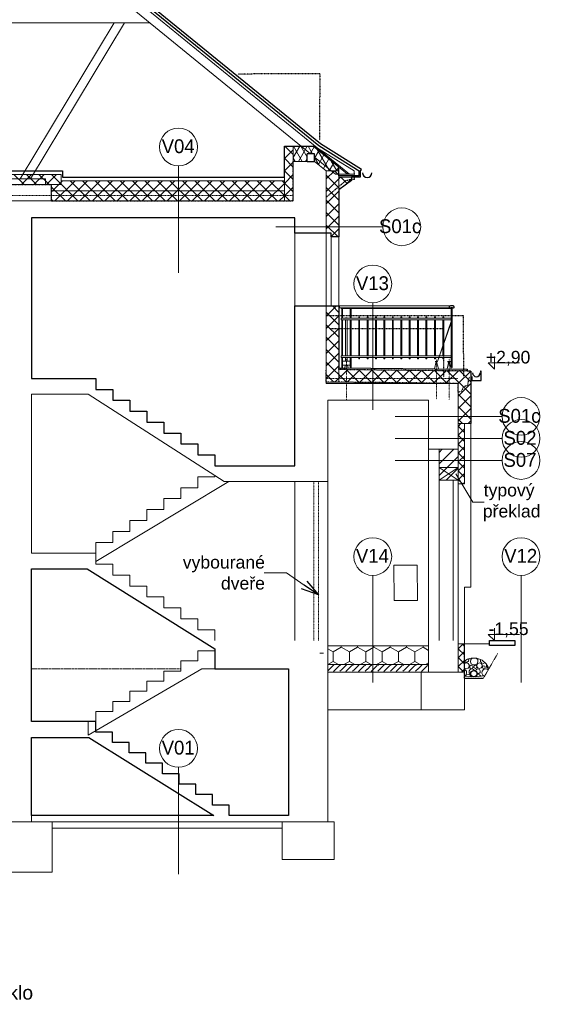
# Model space of a CAD drawing. Header units: millimetres. Extents: x -41335 to 3476, y 23470 to 47494.
# Tile 14 of 15: x -4999 to 3476, y 23470 to 39115. Entities that reach past the tile are written whole.
import ezdxf

# ---------------------------------------------------------------- set-up
doc = ezdxf.new("R2010")
doc.units = ezdxf.units.MM
doc.header["$LTSCALE"] = 0.03
for name, pattern in [('Čerchovaná S', [290, 100, -80, 30, -80]), ('čárkovaná M', [400, 200, -200]), ('čárkovaná S', [100, 50, -50])]:
    doc.linetypes.add(name, pattern=pattern)
for name, color, linetype, lineweight in [('2D VÝPLNĚ_Číslo_pera__4', 91, 'Continuous', 13), ('2D ČÁRY_Číslo_pera__1', 7, 'Continuous', 15), ('2D ČÁRY_Číslo_pera__2', 1, 'Continuous', 25), ('blok P_pohled2_fasáda_Číslo_pera__1', 7, 'Continuous', 15), ('blok P_pohled2_mřížky_Číslo_pera__1', 7, 'Continuous', 15), ('blok P_pohled2_okna_Číslo_pera__1', 7, 'Continuous', 15), ('blok P_pohled2_RIS_Číslo_pera__1', 7, 'Continuous', 15), ('blok P_pohled3_fasáda_Číslo_pera__2', 1, 'Continuous', 25), ('blok P_pohled3_střecha_Číslo_pera__2', 1, 'Continuous', 25), ('blok P_pohled4_terén_Číslo_pera__1', 7, 'Continuous', 15), ('KRESBA_Číslo_pera__1', 7, 'Continuous', 15), ('KRESBA_Číslo_pera__2', 1, 'Continuous', 25), ('KRESBA_Číslo_pera__4', 91, 'Continuous', 13), ('krokve_Číslo_pera__1', 7, 'Continuous', 15), ('krokve_Číslo_pera__2', 1, 'Continuous', 25), ('obrys_Číslo_pera__2', 1, 'Continuous', 25), ('POZNÁMKY.POPISKA_Číslo_pera__4', 91, 'Continuous', 13), ('POZNÁMKY.TEXT_Číslo_pera__4', 91, 'Continuous', 13), ('vodorovné konstrukce_Číslo_pera__1', 7, 'Continuous', 15), ('vodorovné konstrukce_Číslo_pera__2', 1, 'Continuous', 25), ('zdi_Číslo_pera__1', 7, 'Continuous', 15), ('ŠROUBY_Číslo_pera__3', 150, 'Continuous', 13)]:
    doc.layers.add(name, color=color, linetype=linetype, lineweight=lineweight)
doc.layers.add('blok P_pohled3_terén_Číslo_pera__30', color=7, linetype='Continuous', lineweight=13, true_color=0xfed4ff)
doc.layers.add('vodorovné konstrukce_Číslo_pera__241', color=9, linetype='Continuous', lineweight=13, true_color=0x808080)
doc.styles.add('GENERATED_STYLE_1', font='arial.ttf')
doc.styles.add('GENERATED_STYLE_3', font='txt')

msp = doc.modelspace()

# ---------------------------------------------------------------- linework, layer by layer
at = {"linetype": 'Continuous'}
msp.add_line((-254, 29976), (-479, 30131), dxfattribs=at)
at = {"linetype": 'Continuous', "flags": 128}
msp.add_lwpolyline([(-437, 30192), (-254, 29976), (-521, 30071)], dxfattribs=at)
at = {"layer": '2D VÝPLNĚ_Číslo_pera__4', "color": 9, "linetype": 'Continuous'}
for p, q in [((-655, 36971), (-788, 37104)), ((-655, 36923), (-550, 37104)), ((-511, 36864), (-649, 37104)), ((-573, 36864), (-434, 37104)), ((-435, 36932), (-534, 37104)), ((-349, 36984), (-418, 37104)), ((-388, 36984), (-324, 37095)), ((-795, 36909), (-655, 37049)), ((-315, 36912), (-246, 37031)), ((-249, 36811), (-315, 36924)), ((-77, 36713), (-274, 37053)), ((-255, 36815), (-167, 36967)), ((-655, 36773), (-795, 36913)), ((-795, 36711), (-655, 36851)), ((-626, 36864), (-655, 36913)), ((-458, 36864), (-435, 36904)), ((-176, 36751), (-89, 36903)), ((-83, 36713), (-10, 36839)), ((38, 36713), (-56, 36875)), ((33, 36713), (68, 36775)), ((-4930, 36494), (-5090, 36654)), ((-4971, 36494), (-4811, 36654)), ((-4732, 36494), (-4892, 36654)), ((-4773, 36494), (-4613, 36654)), ((-4534, 36494), (-4694, 36654)), ((-4575, 36494), (-4415, 36654)), ((-4076, 36234), (-4496, 36654)), ((-655, 36575), (-795, 36715)), ((-795, 36513), (-655, 36653)), ((-130, 36584), (0, 36713)), ((70, 36444), (-130, 36644)), ((70, 36642), (-1, 36713)), ((70, 36586), (96, 36612)), ((202, 36510), (101, 36612)), ((-4500, 36372), (-4317, 36554)), ((-4274, 36234), (-4500, 36460)), ((-4439, 36234), (-4119, 36554)), ((-4241, 36234), (-3921, 36554)), ((-3878, 36234), (-4198, 36554)), ((-4043, 36234), (-3723, 36554)), ((-3680, 36234), (-4000, 36554)), ((-3845, 36234), (-3525, 36554)), ((-3482, 36234), (-3802, 36554)), ((-3647, 36234), (-3327, 36554)), ((-3284, 36234), (-3604, 36554)), ((-3449, 36234), (-3129, 36554)), ((-3086, 36234), (-3406, 36554)), ((-3251, 36234), (-2931, 36554)), ((-2888, 36234), (-3208, 36554)), ((-3053, 36234), (-2733, 36554)), ((-2690, 36234), (-3010, 36554)), ((-2855, 36234), (-2535, 36554)), ((-2492, 36234), (-2812, 36554)), ((-2657, 36234), (-2337, 36554)), ((-2294, 36234), (-2614, 36554)), ((-2459, 36234), (-2139, 36554)), ((-2096, 36234), (-2416, 36554)), ((-2261, 36234), (-1941, 36554)), ((-1898, 36234), (-2218, 36554)), ((-2063, 36234), (-1743, 36554)), ((-1700, 36234), (-2020, 36554)), ((-1865, 36234), (-1545, 36554)), ((-1502, 36234), (-1822, 36554)), ((-1667, 36234), (-1347, 36554)), ((-1304, 36234), (-1624, 36554)), ((-1470, 36234), (-1150, 36554)), ((-1106, 36234), (-1426, 36554)), ((-1272, 36234), (-952, 36554)), ((-908, 36234), (-1228, 36554)), ((-1074, 36234), (-795, 36513)), ((-795, 36319), (-1030, 36554)), ((-795, 36517), (-832, 36554)), ((-655, 36377), (-795, 36517)), ((-795, 36315), (-655, 36455)), ((-130, 36386), (70, 36586)), ((164, 36482), (271, 36588)), ((-876, 36234), (-795, 36315)), ((-710, 36234), (-795, 36319)), ((70, 36246), (-130, 36446)), ((-130, 36188), (70, 36388)), ((89, 36425), (70, 36444)), ((-4472, 36234), (-4500, 36262)), ((-678, 36234), (-655, 36257)), ((70, 36048), (-130, 36248)), ((-130, 35990), (70, 36190)), ((70, 35850), (-130, 36050)), ((-130, 35792), (70, 35992)), ((61, 35662), (-130, 35852)), ((-54, 35670), (70, 35794)), ((-130, 34406), (32, 34568)), ((70, 34266), (-130, 34466)), ((70, 34464), (-33, 34568)), ((-130, 34208), (70, 34408)), ((70, 34068), (-130, 34268)), ((-130, 34010), (70, 34210)), ((70, 33870), (-130, 34070)), ((-130, 33812), (70, 34012)), ((70, 33672), (-130, 33872)), ((-130, 33614), (70, 33814)), ((191, 33353), (-130, 33674)), ((-130, 33416), (70, 33616)), ((7, 33355), (205, 33553)), ((391, 33351), (189, 33553)), ((203, 33353), (401, 33551)), ((591, 33349), (389, 33551)), ((399, 33351), (597, 33549)), ((791, 33347), (589, 33549)), ((595, 33349), (793, 33547)), ((991, 33345), (789, 33547)), ((791, 33347), (989, 33545)), ((987, 33345), (1185, 33543)), ((1192, 33343), (989, 33545)), ((1183, 33343), (1381, 33541)), ((1392, 33341), (1190, 33543)), ((1379, 33341), (1577, 33539)), ((1592, 33338), (1390, 33541)), ((1575, 33339), (1773, 33537)), ((1792, 33336), (1590, 33539)), ((1771, 33337), (1969, 33535)), ((2164, 33162), (1790, 33536)), ((1964, 33332), (2164, 33532)), ((2164, 33360), (1990, 33534)), ((-9, 33355), (-130, 33476)), ((1964, 33134), (2164, 33334)), ((2164, 32964), (1964, 33164)), ((1964, 32936), (2164, 33136)), ((2164, 32766), (1964, 32966)), ((1964, 32738), (2164, 32938)), ((2033, 32699), (1964, 32768)), ((1964, 32653), (2010, 32699)), ((2064, 32697), (2061, 32699)), ((2123, 32699), (2164, 32740)), ((2064, 32555), (1964, 32655)), ((1964, 32512), (2064, 32612)), ((2064, 32414), (1964, 32514)), ((1964, 32370), (2064, 32470)), ((1664, 32240), (1712, 32288)), ((1664, 32056), (1896, 32288)), ((2064, 32272), (1964, 32372)), ((1964, 32229), (2064, 32329)), ((2064, 32131), (1964, 32231)), ((1664, 31872), (1964, 32172)), ((1964, 32087), (2064, 32187)), ((2064, 31989), (1964, 32089)), ((1775, 31799), (1964, 31989)), ((1964, 31946), (2064, 32046)), ((2064, 31848), (1964, 31948)), ((1959, 31799), (1964, 31805)), ((1964, 31805), (2064, 31905)), ((2032, 31739), (1964, 31807)), ((2040, 31739), (2064, 31763)), ((-22, 29068), (-106, 29116)), ((108, 29143), (-22, 29068)), ((108, 29143), (108, 29168)), ((237, 29068), (108, 29143)), ((367, 29143), (237, 29068)), ((367, 29143), (367, 29168)), ((497, 29068), (367, 29143)), ((627, 29143), (497, 29068)), ((627, 29143), (627, 29168)), ((757, 29068), (627, 29143)), ((887, 29143), (757, 29068)), ((887, 29143), (887, 29168)), ((1017, 29068), (887, 29143)), ((1147, 29143), (1017, 29068)), ((1147, 29143), (1147, 29168)), ((1277, 29068), (1147, 29143)), ((1407, 29143), (1277, 29068)), ((1407, 29143), (1407, 29168)), ((1494, 29092), (1407, 29143)), ((1964, 29118), (2044, 29197)), ((2064, 29020), (1964, 29120)), ((2064, 29161), (2028, 29197)), ((-22, 28918), (-22, 29068)), ((237, 28918), (237, 29068)), ((497, 28918), (497, 29068)), ((757, 28918), (757, 29068)), ((1017, 28918), (1017, 29068)), ((1277, 28918), (1277, 29068)), ((1964, 28976), (2064, 29076)), ((2064, 28878), (1964, 28978)), ((2129, 28923), (2133, 28949)), ((2133, 28949), (2130, 28954)), ((2164, 28947), (2159, 28913)), ((2181, 28966), (2164, 28947)), ((2276, 28947), (2259, 28965)), ((2280, 28913), (2276, 28947)), ((2318, 28947), (2318, 28919)), ((-22, 28918), (-106, 28870)), ((-106, 28861), (-99, 28868)), ((-83, 28795), (-84, 28792)), ((-84, 28792), (-83, 28789)), ((-80, 28796), (-83, 28795)), ((-83, 28789), (-80, 28788)), ((-77, 28795), (-80, 28796)), ((-80, 28788), (-77, 28789)), ((-76, 28792), (-77, 28795)), ((-77, 28789), (-76, 28792)), ((-72, 28801), (-25, 28847)), ((65, 28868), (-22, 28918)), ((-20, 28858), (-21, 28855)), ((-21, 28855), (-20, 28852)), ((-17, 28859), (-20, 28858)), ((-20, 28852), (-17, 28851)), ((-14, 28858), (-17, 28859)), ((-17, 28760), (78, 28855)), ((-17, 28851), (-14, 28852)), ((-13, 28855), (-14, 28858)), ((-14, 28852), (-13, 28855)), ((-8, 28864), (-5, 28868)), ((88, 28855), (101, 28868)), ((117, 28795), (116, 28792)), ((116, 28792), (117, 28789)), ((120, 28796), (117, 28795)), ((117, 28789), (120, 28788)), ((123, 28795), (120, 28796)), ((120, 28788), (123, 28789)), ((124, 28792), (123, 28795)), ((123, 28789), (124, 28792)), ((128, 28801), (175, 28847)), ((237, 28918), (150, 28868)), ((180, 28858), (179, 28855)), ((179, 28855), (180, 28852)), ((183, 28859), (180, 28858)), ((180, 28852), (183, 28851)), ((186, 28858), (183, 28859)), ((183, 28760), (278, 28855)), ((183, 28851), (186, 28852)), ((187, 28855), (186, 28858)), ((186, 28852), (187, 28855)), ((192, 28864), (195, 28868)), ((325, 28868), (237, 28918)), ((288, 28855), (301, 28868)), ((317, 28795), (316, 28792)), ((316, 28792), (317, 28789)), ((320, 28796), (317, 28795)), ((317, 28789), (320, 28788)), ((323, 28795), (320, 28796)), ((320, 28788), (323, 28789)), ((324, 28792), (323, 28795)), ((323, 28789), (324, 28792)), ((328, 28801), (375, 28847)), ((380, 28858), (379, 28855)), ((379, 28855), (380, 28852)), ((383, 28859), (380, 28858)), ((380, 28852), (383, 28851)), ((386, 28858), (383, 28859)), ((383, 28760), (478, 28855)), ((383, 28851), (386, 28852)), ((387, 28855), (386, 28858)), ((386, 28852), (387, 28855)), ((392, 28864), (395, 28868)), ((497, 28918), (410, 28868)), ((488, 28855), (501, 28868)), ((584, 28868), (497, 28918)), ((517, 28795), (516, 28792)), ((516, 28792), (517, 28789)), ((520, 28796), (517, 28795)), ((517, 28789), (520, 28788)), ((523, 28795), (520, 28796)), ((520, 28788), (523, 28789)), ((524, 28792), (523, 28795)), ((523, 28789), (524, 28792)), ((528, 28801), (575, 28847)), ((580, 28858), (579, 28855)), ((579, 28855), (580, 28852)), ((583, 28859), (580, 28858)), ((580, 28852), (583, 28851)), ((586, 28858), (583, 28859)), ((583, 28760), (678, 28855)), ((583, 28851), (586, 28852)), ((587, 28855), (586, 28858)), ((586, 28852), (587, 28855)), ((592, 28864), (595, 28868)), ((757, 28918), (670, 28868)), ((688, 28855), (701, 28868)), ((717, 28795), (716, 28792)), ((716, 28792), (717, 28789)), ((720, 28796), (717, 28795)), ((717, 28789), (720, 28788)), ((723, 28795), (720, 28796)), ((720, 28788), (723, 28789)), ((724, 28792), (723, 28795)), ((723, 28789), (724, 28792)), ((728, 28801), (775, 28847)), ((844, 28868), (757, 28918)), ((780, 28858), (779, 28855)), ((779, 28855), (780, 28852)), ((783, 28859), (780, 28858)), ((780, 28852), (783, 28851)), ((786, 28858), (783, 28859)), ((783, 28760), (878, 28855)), ((783, 28851), (786, 28852)), ((787, 28855), (786, 28858)), ((786, 28852), (787, 28855)), ((792, 28864), (795, 28868)), ((888, 28855), (901, 28868)), ((917, 28795), (916, 28792)), ((916, 28792), (917, 28789)), ((920, 28796), (917, 28795)), ((917, 28789), (920, 28788)), ((923, 28795), (920, 28796)), ((920, 28788), (923, 28789)), ((924, 28792), (923, 28795)), ((923, 28789), (924, 28792)), ((928, 28801), (975, 28847)), ((1017, 28918), (930, 28868)), ((980, 28858), (979, 28855)), ((979, 28855), (980, 28852)), ((983, 28859), (980, 28858)), ((980, 28852), (983, 28851)), ((986, 28858), (983, 28859)), ((983, 28760), (1078, 28855)), ((983, 28851), (986, 28852)), ((987, 28855), (986, 28858)), ((986, 28852), (987, 28855)), ((992, 28864), (995, 28868)), ((1104, 28868), (1017, 28918)), ((1088, 28855), (1101, 28868)), ((1117, 28795), (1116, 28792)), ((1116, 28792), (1117, 28789)), ((1120, 28796), (1117, 28795)), ((1117, 28789), (1120, 28788)), ((1123, 28795), (1120, 28796)), ((1120, 28788), (1123, 28789)), ((1124, 28792), (1123, 28795)), ((1123, 28789), (1124, 28792)), ((1128, 28801), (1175, 28847)), ((1180, 28858), (1179, 28855)), ((1179, 28855), (1180, 28852)), ((1183, 28859), (1180, 28858)), ((1180, 28852), (1183, 28851)), ((1186, 28858), (1183, 28859)), ((1183, 28760), (1278, 28855)), ((1183, 28851), (1186, 28852)), ((1187, 28855), (1186, 28858)), ((1186, 28852), (1187, 28855)), ((1277, 28918), (1190, 28868)), ((1192, 28864), (1195, 28868)), ((1364, 28868), (1277, 28918)), ((1288, 28855), (1301, 28868)), ((1317, 28795), (1316, 28792)), ((1316, 28792), (1317, 28789)), ((1320, 28796), (1317, 28795)), ((1317, 28789), (1320, 28788)), ((1323, 28795), (1320, 28796)), ((1320, 28788), (1323, 28789)), ((1324, 28792), (1323, 28795)), ((1323, 28789), (1324, 28792)), ((1328, 28801), (1375, 28847)), ((1380, 28858), (1379, 28855)), ((1379, 28855), (1380, 28852)), ((1383, 28859), (1380, 28858)), ((1380, 28852), (1383, 28851)), ((1386, 28858), (1383, 28859)), ((1383, 28760), (1478, 28855)), ((1383, 28851), (1386, 28852)), ((1387, 28855), (1386, 28858)), ((1386, 28852), (1387, 28855)), ((1392, 28864), (1395, 28868)), ((1494, 28893), (1449, 28868)), ((1488, 28855), (1494, 28861)), ((1964, 28835), (2064, 28935)), ((2053, 28748), (1964, 28837)), ((2018, 28748), (2064, 28793)), ((2064, 28922), (2083, 28907)), ((2067, 28886), (2064, 28883)), ((2064, 28814), (2067, 28810)), ((2073, 28791), (2064, 28793)), ((2095, 28896), (2067, 28886)), ((2067, 28810), (2095, 28801)), ((2096, 28765), (2073, 28791)), ((2083, 28907), (2109, 28907)), ((2123, 28886), (2095, 28896)), ((2095, 28801), (2123, 28810)), ((2109, 28907), (2129, 28923)), ((2140, 28863), (2123, 28886)), ((2123, 28810), (2140, 28834)), ((2155, 28790), (2138, 28767)), ((2140, 28834), (2140, 28863)), ((2154, 28849), (2145, 28829)), ((2145, 28829), (2154, 28809)), ((2174, 28858), (2154, 28849)), ((2154, 28809), (2174, 28801)), ((2183, 28799), (2155, 28790)), ((2159, 28913), (2174, 28881)), ((2174, 28881), (2203, 28863)), ((2194, 28849), (2174, 28858)), ((2174, 28801), (2194, 28809)), ((2211, 28790), (2183, 28799)), ((2202, 28829), (2194, 28849)), ((2194, 28809), (2202, 28829)), ((2203, 28863), (2237, 28863)), ((2229, 28767), (2211, 28790)), ((2220, 28850), (2212, 28833)), ((2212, 28833), (2220, 28815)), ((2238, 28858), (2220, 28850)), ((2220, 28815), (2238, 28808)), ((2237, 28863), (2266, 28881)), ((2255, 28850), (2238, 28858)), ((2238, 28808), (2255, 28815)), ((2255, 28790), (2242, 28767)), ((2263, 28833), (2255, 28850)), ((2255, 28815), (2263, 28833)), ((2279, 28799), (2255, 28790)), ((2280, 28885), (2264, 28864)), ((2264, 28864), (2264, 28837)), ((2264, 28837), (2280, 28816)), ((2266, 28881), (2280, 28913)), ((2304, 28790), (2279, 28799)), ((2305, 28893), (2280, 28885)), ((2280, 28816), (2305, 28808)), ((2317, 28767), (2304, 28790)), ((2330, 28885), (2305, 28893)), ((2305, 28808), (2330, 28816)), ((2318, 28919), (2335, 28895)), ((2345, 28864), (2330, 28885)), ((2330, 28816), (2345, 28837)), ((2335, 28895), (2363, 28886)), ((2345, 28837), (2345, 28864)), ((2370, 28791), (2348, 28765)), ((2358, 28840), (2352, 28825)), ((2352, 28825), (2358, 28810)), ((2372, 28846), (2358, 28840)), ((2358, 28810), (2372, 28804)), ((2363, 28886), (2391, 28895)), ((2404, 28801), (2370, 28791)), ((2387, 28840), (2372, 28846)), ((2372, 28804), (2387, 28810)), ((2393, 28825), (2387, 28840)), ((2387, 28810), (2393, 28825)), ((2437, 28791), (2404, 28801)), ((2415, 28865), (2413, 28863)), ((2413, 28863), (2413, 28834)), ((2413, 28834), (2431, 28810)), ((2431, 28810), (2449, 28804)), ((2443, 28784), (2437, 28791)), ((-106, 28766), (-89, 28784)), ((-19, 28748), (-17, 28749)), ((76, 28748), (78, 28749)), ((88, 28761), (111, 28784)), ((181, 28748), (183, 28749)), ((276, 28748), (278, 28749)), ((288, 28761), (311, 28784)), ((381, 28748), (383, 28749)), ((476, 28748), (478, 28749)), ((488, 28761), (511, 28784)), ((581, 28748), (583, 28749)), ((676, 28748), (678, 28749)), ((688, 28761), (711, 28784)), ((781, 28748), (783, 28749)), ((876, 28748), (878, 28749)), ((888, 28761), (911, 28784)), ((981, 28748), (983, 28749)), ((1076, 28748), (1078, 28749)), ((1088, 28761), (1111, 28784)), ((1181, 28748), (1183, 28749)), ((1276, 28748), (1278, 28749)), ((1288, 28761), (1311, 28784)), ((1381, 28748), (1383, 28749)), ((1476, 28748), (1478, 28749)), ((1488, 28761), (1494, 28766)), ((2064, 28685), (2086, 28699)), ((2086, 28699), (2100, 28731)), ((2100, 28703), (2086, 28683)), ((2100, 28731), (2096, 28765)), ((2125, 28711), (2100, 28703)), ((2150, 28703), (2125, 28711)), ((2138, 28767), (2138, 28737)), ((2138, 28737), (2155, 28713)), ((2165, 28682), (2150, 28703)), ((2155, 28713), (2169, 28709)), ((2165, 28676), (2165, 28682)), ((2229, 28766), (2229, 28767)), ((2233, 28679), (2233, 28674)), ((2242, 28767), (2243, 28760)), ((2278, 28714), (2259, 28707)), ((2261, 28729), (2266, 28725)), ((2266, 28725), (2293, 28725)), ((2306, 28704), (2278, 28714)), ((2293, 28725), (2313, 28741)), ((2323, 28682), (2306, 28704)), ((2313, 28741), (2317, 28767)), ((2348, 28765), (2343, 28731)), ((2343, 28731), (2357, 28699)), ((2357, 28699), (2377, 28686))]:
    msp.add_line(p, q, dxfattribs=at)
for p in [(-80, 28792), (-17, 28855), (120, 28792), (183, 28855), (320, 28792), (383, 28855), (520, 28792), (583, 28855), (720, 28792), (783, 28855), (920, 28792), (983, 28855), (1120, 28792), (1183, 28855), (1320, 28792), (1383, 28855)]:
    msp.add_point(p, dxfattribs=at)
at = {"layer": '2D ČÁRY_Číslo_pera__1', "color": 9, "linetype": 'Continuous'}
for p, q in [((314, 36711), (-269, 37075)), ((70, 36773), (70, 33355)), ((-4340, 36654), (-4340, 36494)), ((-4320, 36714), (-4320, 36614)), ((-130, 36713), (-130, 33335)), ((-130, 36713), (70, 36713)), ((314, 36662), (15, 36662)), ((271, 36612), (70, 36612)), ((314, 36662), (314, 36711)), ((-4810, 35964), (-4810, 33415)), ((-630, 35964), (-630, 32026)), ((-54, 35722), (-630, 35722)), ((-54, 35722), (-54, 34568)), ((-54, 35662), (70, 35662)), ((70, 34568), (-630, 34568)), ((1844, 34569), (80, 34569)), ((80, 34534), (80, 34569)), ((1844, 34534), (80, 34534)), ((105, 34523), (105, 34534)), ((1853, 34523), (105, 34523)), ((115, 34523), (115, 34373)), ((130, 34373), (130, 34523)), ((250, 34523), (250, 34373)), ((265, 34373), (265, 34523)), ((1856, 34538), (1856, 33596)), ((1871, 33596), (1871, 34538)), ((105, 34373), (1856, 34373)), ((105, 34348), (105, 34373)), ((105, 34348), (1856, 34348)), ((115, 34348), (115, 33773)), ((130, 33773), (130, 34348)), ((178, 34378), (203, 34378)), ((178, 34373), (178, 34378)), ((178, 33773), (178, 34348)), ((203, 34373), (203, 34378)), ((203, 33773), (203, 34348)), ((250, 34348), (250, 33773)), ((265, 33773), (265, 34348)), ((400, 34393), (385, 34393)), ((385, 34393), (385, 34373)), ((385, 34348), (385, 33773)), ((400, 34373), (400, 34393)), ((400, 33773), (400, 34348)), ((534, 34393), (519, 34393)), ((519, 34393), (519, 34373)), ((519, 34348), (519, 33773)), ((534, 34373), (534, 34393)), ((534, 33773), (534, 34348)), ((668, 34393), (653, 34393)), ((653, 34393), (653, 34373)), ((653, 34348), (653, 33773)), ((668, 34373), (668, 34393)), ((668, 33773), (668, 34348)), ((801, 34393), (786, 34393)), ((786, 34393), (786, 34373)), ((786, 34348), (786, 33773)), ((801, 34373), (801, 34393)), ((801, 33773), (801, 34348)), ((935, 34393), (920, 34393)), ((920, 34393), (920, 34373)), ((920, 34348), (920, 33773)), ((935, 34373), (935, 34393)), ((935, 33773), (935, 34348)), ((1068, 34392), (1053, 34392)), ((1053, 34392), (1053, 34372)), ((1053, 34347), (1053, 33772)), ((1068, 34372), (1068, 34392)), ((1068, 33772), (1068, 34347)), ((1202, 34392), (1187, 34392)), ((1187, 34392), (1187, 34372)), ((1187, 34347), (1187, 33772)), ((1202, 34372), (1202, 34392)), ((1202, 33772), (1202, 34347)), ((1336, 34392), (1321, 34392)), ((1321, 34392), (1321, 34372)), ((1321, 34347), (1321, 33772)), ((1336, 34372), (1336, 34392)), ((1336, 33772), (1336, 34347)), ((1469, 34392), (1454, 34392)), ((1454, 34392), (1454, 34372)), ((1454, 34347), (1454, 33772)), ((1469, 34372), (1469, 34392)), ((1469, 33772), (1469, 34347)), ((1603, 34392), (1588, 34392)), ((1588, 34392), (1588, 34372)), ((1588, 34347), (1588, 33772)), ((1603, 34372), (1603, 34392)), ((1603, 33772), (1603, 34347)), ((1635, 33686), (1866, 34349)), ((1639, 33681), (1871, 34348)), ((1736, 34392), (1721, 34392)), ((1721, 34392), (1721, 34372)), ((1721, 34347), (1721, 33772)), ((1736, 34372), (1736, 34392)), ((1736, 33772), (1736, 34347)), ((1866, 34349), (1866, 34377)), ((1871, 34348), (1871, 34373)), ((105, 33773), (1856, 33773)), ((105, 33748), (105, 33773)), ((105, 33748), (1856, 33748)), ((115, 33748), (115, 33596)), ((130, 33596), (130, 33748)), ((130, 33687), (250, 33687)), ((178, 33687), (178, 33748)), ((203, 33687), (203, 33748)), ((250, 33748), (250, 33596)), ((265, 33596), (265, 33748)), ((385, 33748), (385, 33728)), ((385, 33728), (400, 33728)), ((400, 33728), (400, 33748)), ((519, 33748), (519, 33728)), ((519, 33728), (534, 33728)), ((534, 33728), (534, 33748)), ((653, 33748), (653, 33728)), ((653, 33728), (668, 33728)), ((668, 33728), (668, 33748)), ((786, 33748), (786, 33728)), ((786, 33728), (801, 33728)), ((801, 33728), (801, 33748)), ((920, 33748), (920, 33728)), ((920, 33728), (935, 33728)), ((935, 33728), (935, 33748)), ((1053, 33747), (1053, 33727)), ((1053, 33727), (1068, 33727)), ((1068, 33727), (1068, 33747)), ((1187, 33747), (1187, 33727)), ((1187, 33727), (1202, 33727)), ((1202, 33727), (1202, 33747)), ((1321, 33747), (1321, 33727)), ((1321, 33727), (1336, 33727)), ((1336, 33727), (1336, 33747)), ((1454, 33747), (1454, 33727)), ((1454, 33727), (1469, 33727)), ((1469, 33727), (1469, 33747)), ((1588, 33747), (1588, 33727)), ((1588, 33727), (1603, 33727)), ((1618, 33681), (1588, 33569)), ((1600, 33686), (1635, 33686)), ((1600, 33681), (1639, 33681)), ((1603, 33727), (1603, 33747)), ((1623, 33681), (1653, 33568)), ((1721, 33747), (1721, 33727)), ((1721, 33727), (1736, 33727)), ((1736, 33727), (1736, 33747)), ((1818, 33681), (1788, 33566)), ((1822, 33681), (1853, 33566)), ((70, 33555), (2164, 33532)), ((115, 33596), (123, 33589)), ((123, 33589), (130, 33596)), ((130, 33627), (250, 33627)), ((174, 33627), (160, 33576)), ((207, 33627), (220, 33576)), ((250, 33596), (258, 33589)), ((258, 33589), (265, 33596)), ((1856, 33596), (1864, 33588)), ((1864, 33588), (1871, 33596)), ((-4810, 33415), (-3790, 33415)), ((-3790, 33241), (-3790, 33415)), ((-130, 33357), (1964, 33335)), ((-130, 33335), (1964, 33335)), ((-3520, 33241), (-3790, 33241)), ((-3520, 33067), (-3520, 33241)), ((-4810, 33165), (-3911, 33165)), ((-4810, 33165), (-4810, 30637)), ((-3911, 33165), (-1751, 31776)), ((-3250, 33067), (-3520, 33067)), ((-3250, 32894), (-3250, 33067)), ((-2980, 32894), (-3250, 32894)), ((-2980, 32720), (-2980, 32894)), ((-2710, 32720), (-2980, 32720)), ((-2710, 32546), (-2710, 32720)), ((2164, 32699), (1964, 32699)), ((2064, 31739), (2064, 32699)), ((-2440, 32546), (-2710, 32546)), ((-2440, 32373), (-2440, 32546)), ((-2170, 32373), (-2440, 32373)), ((-2170, 32199), (-2170, 32373)), ((-1900, 32199), (-2170, 32199)), ((-1900, 32026), (-1900, 32199)), ((-1900, 32026), (-630, 32026)), ((1664, 31999), (1964, 31799)), ((1664, 31799), (1964, 31999)), ((-3790, 30504), (-1680, 31776)), ((-1900, 31852), (-2170, 31852)), ((-2170, 31852), (-2170, 31678)), ((-1900, 31871), (-1900, 31852)), ((-1751, 31776), (-106, 31776)), ((-630, 31776), (-630, 29248)), ((1964, 31799), (1664, 31799)), ((-2170, 31678), (-2440, 31678)), ((-2440, 31678), (-2440, 31505)), ((1964, 31739), (2064, 31739)), ((-2440, 31505), (-2710, 31505)), ((-2710, 31505), (-2710, 31331)), ((-2710, 31331), (-2980, 31331)), ((-2980, 31331), (-2980, 31157)), ((-2980, 31157), (-3250, 31157)), ((-3250, 31157), (-3250, 30984)), ((-3250, 30984), (-3520, 30984)), ((-3520, 30984), (-3520, 30810)), ((-3790, 30810), (-3790, 30637)), ((-3520, 30810), (-3790, 30810)), ((-4810, 30637), (-3790, 30637)), ((-3790, 30463), (-3790, 30637)), ((-4810, 30387), (-3926, 30387)), ((-4810, 30387), (-4810, 27961)), ((-3926, 30387), (-1900, 29116)), ((-3520, 30463), (-3790, 30463)), ((-3520, 30289), (-3520, 30463)), ((-3250, 30289), (-3520, 30289)), ((-3250, 30116), (-3250, 30289)), ((-2980, 30116), (-3250, 30116)), ((-2980, 29942), (-2980, 30116)), ((2164, 30099), (2064, 30099)), ((2064, 28748), (2064, 30099)), ((-2710, 29942), (-2980, 29942)), ((-2710, 29768), (-2710, 29942)), ((-2440, 29768), (-2710, 29768)), ((-2440, 29595), (-2440, 29768)), ((-2170, 29595), (-2440, 29595)), ((-2170, 29421), (-2170, 29595)), ((-1900, 29421), (-2170, 29421)), ((-1900, 29248), (-1900, 29421)), ((-1900, 29116), (-1900, 28801)), ((-106, 29248), (-106, 26371)), ((1494, 29168), (-106, 29168)), ((1964, 29197), (2464, 29197)), ((-1900, 29087), (-2170, 29087)), ((-2170, 29087), (-2170, 28926)), ((-4810, 28801), (-4810, 27961)), ((-3910, 27746), (-2105, 28801)), ((-2170, 28926), (-2440, 28926)), ((-2440, 28926), (-2440, 28765)), ((-730, 28801), (-2105, 28801)), ((-730, 28801), (-730, 26471)), ((1494, 28868), (-106, 28868)), ((-2440, 28765), (-2710, 28765)), ((-2710, 28765), (-2710, 28604)), ((1494, 28748), (-106, 28748)), ((2064, 28748), (1377, 28748)), ((-2710, 28604), (-2980, 28604)), ((-2980, 28604), (-2980, 28443)), ((-2980, 28443), (-3250, 28443)), ((-3250, 28443), (-3250, 28282)), ((-3250, 28282), (-3520, 28282)), ((-3520, 28282), (-3520, 28122)), ((-3790, 28122), (-3790, 27961)), ((-3520, 28122), (-3790, 28122)), ((2064, 28148), (-106, 28148)), ((-3910, 27961), (-4810, 27961)), ((-3910, 27961), (-3790, 27961)), ((-3910, 27961), (-3910, 27746)), ((-3790, 27961), (-3790, 27795)), ((-3900, 27711), (-4810, 27711)), ((-4810, 27711), (-4810, 26371)), ((-3900, 27711), (-1915, 26471)), ((-3790, 27795), (-3525, 27795)), ((-3525, 27795), (-3525, 27630)), ((-3525, 27630), (-3260, 27630)), ((-3260, 27630), (-3260, 27464)), ((-3260, 27464), (-2995, 27464)), ((-2995, 27464), (-2995, 27299)), ((-2995, 27299), (-2730, 27299)), ((-2730, 27299), (-2730, 27133)), ((-2730, 27133), (-2465, 27133)), ((-2465, 27133), (-2465, 26967)), ((-2465, 26967), (-2200, 26967)), ((-2200, 26967), (-2200, 26802)), ((-2200, 26802), (-1935, 26802)), ((-1935, 26802), (-1935, 26636)), ((-1935, 26636), (-1670, 26636)), ((-1670, 26636), (-1670, 26471)), ((-1915, 26471), (-4810, 26471)), ((-730, 26471), (-1670, 26471)), ((-6, 26371), (-5682, 26371)), ((-830, 26271), (-4482, 26271)), ((-830, 25771), (-6, 25771))]:
    msp.add_line(p, q, dxfattribs=at)
at = {"layer": '2D ČÁRY_Číslo_pera__1', "color": 9, "linetype": 'čárkovaná S'}
for p, q in [((-130, 33415), (1964, 33415)), ((-330, 31776), (-330, 29248)), ((-254, 31776), (-254, 29248))]:
    msp.add_line(p, q, dxfattribs=at)
at = {"layer": '2D ČÁRY_Číslo_pera__1', "color": 9, "linetype": 'čárkovaná M'}
msp.add_line((-2440, 28801), (-4810, 28801), dxfattribs=at)
at = {"layer": '2D ČÁRY_Číslo_pera__1', "color": 9, "linetype": 'Continuous'}
msp.add_arc((2214, 28722), 250, 17.9626, 126.8699, dxfattribs=at)
at = {"layer": '2D ČÁRY_Číslo_pera__2', "color": 9, "linetype": 'Continuous'}
for p, q in [((-795, 37104), (-336, 37104)), ((-795, 36614), (-795, 37104)), ((70, 36773), (-336, 37104)), ((409, 36699), (-246, 37108)), ((430, 36733), (-222, 37141)), ((70, 36632), (70, 36773)), ((-5760, 36714), (-4320, 36714)), ((-4320, 36714), (-4320, 36614)), ((-4320, 36614), (-795, 36614)), ((391, 36632), (70, 36632)), ((411, 36612), (271, 36612)), ((271, 36612), (271, 36562)), ((391, 36632), (391, 36702)), ((411, 36702), (430, 36733)), ((411, 36702), (411, 36612)), ((271, 36562), (70, 36411)), ((70, 36411), (70, 35662)), ((-630, 35964), (-4810, 35964)), ((-4810, 35964), (-4810, 33415)), ((-630, 35722), (-630, 35964)), ((-54, 35722), (-630, 35722)), ((-54, 35662), (-54, 35722)), ((70, 35662), (-54, 35662)), ((-630, 32026), (-630, 34568)), ((-630, 34568), (70, 34568)), ((70, 34568), (70, 33585)), ((1824, 34549), (1824, 34534)), ((1824, 34534), (1828, 34534)), ((1836, 34534), (1853, 34534)), ((1884, 34569), (1844, 34569)), ((1853, 34524), (1853, 34544)), ((1853, 34544), (1874, 34544)), ((1874, 34544), (1874, 34524)), ((1874, 34534), (1892, 34534)), ((1900, 34534), (1904, 34534)), ((1904, 34534), (1904, 34549)), ((1796, 33681), (1856, 33681)), ((1856, 33681), (1856, 33621)), ((70, 33585), (2108, 33563)), ((2108, 33563), (2108, 33533)), ((2108, 33533), (2164, 33532)), ((2164, 33532), (2164, 32699)), ((2331, 33532), (2321, 33532)), ((2321, 33532), (2321, 33512)), ((2331, 33382), (2331, 33532)), ((-4810, 33415), (-3790, 33415)), ((-3790, 33415), (-3790, 33241)), ((2181, 33443), (2181, 33382)), ((2181, 33382), (2331, 33382)), ((-3790, 33241), (-3520, 33241)), ((-3520, 33241), (-3520, 33067)), ((-3520, 33067), (-3250, 33067)), ((-3250, 33067), (-3250, 32894)), ((-3250, 32894), (-2980, 32894)), ((-2980, 32894), (-2980, 32720)), ((-2980, 32720), (-2710, 32720)), ((-2710, 32720), (-2710, 32546)), ((-2710, 32546), (-2440, 32546)), ((-2440, 32546), (-2440, 32373)), ((-2440, 32373), (-2170, 32373)), ((-2170, 32373), (-2170, 32199)), ((-2170, 32199), (-1900, 32199)), ((-1900, 32199), (-1900, 32026)), ((-1900, 32026), (-630, 32026)), ((-4810, 27961), (-4810, 30387)), ((-4810, 30387), (-3926, 30387)), ((-3926, 30387), (-1900, 29116)), ((-1900, 29116), (-1900, 28801)), ((-1900, 28801), (-730, 28801)), ((-730, 28801), (-730, 26471)), ((-3790, 27961), (-4810, 27961)), ((-3790, 27795), (-3790, 27961)), ((-4810, 27711), (-3900, 27711)), ((-4810, 26471), (-4810, 27711)), ((-3900, 27711), (-1915, 26471)), ((-3525, 27795), (-3790, 27795)), ((-3525, 27630), (-3525, 27795)), ((-3260, 27630), (-3525, 27630)), ((-3260, 27464), (-3260, 27630)), ((-2995, 27464), (-3260, 27464)), ((-2995, 27299), (-2995, 27464)), ((-2730, 27299), (-2995, 27299)), ((-2730, 27133), (-2730, 27299)), ((-2465, 27133), (-2730, 27133)), ((-2465, 26967), (-2465, 27133)), ((-2200, 26967), (-2465, 26967)), ((-2200, 26802), (-2200, 26967)), ((-1935, 26802), (-2200, 26802)), ((-1935, 26636), (-1935, 26802)), ((-1670, 26636), (-1935, 26636)), ((-1670, 26471), (-1670, 26636)), ((-1915, 26471), (-4810, 26471)), ((-730, 26471), (-1670, 26471))]:
    msp.add_line(p, q, dxfattribs=at)
at = {"layer": '2D ČÁRY_Číslo_pera__2', "color": 9, "linetype": 'čárkovaná S'}
for p, q in [((-655, 36234), (-655, 36864)), ((-5580, 36494), (-4500, 36494)), ((-4500, 36494), (-4500, 36234)), ((-4500, 36234), (-655, 36234)), ((-130, 33357), (-130, 33557)), ((70, 33555), (70, 33585)), ((2164, 33532), (70, 33555)), ((1964, 33335), (-130, 33357)), ((1964, 33192), (1964, 33335)), ((2064, 28647), (2064, 29197)), ((2364, 28647), (2064, 28647))]:
    msp.add_line(p, q, dxfattribs=at)
at = {"layer": '2D ČÁRY_Číslo_pera__2', "color": 9, "linetype": 'Continuous'}
msp.add_circle((2214, 28722), 50, dxfattribs=at)
for centre, radius, start, end in [((1844, 34549), 20, 90, 180), ((1832, 34534), 4, 0, 180.3711), ((1884, 34549), 20, 0, 90), ((1896, 34534), 4, 359.6289, 180)]:
    msp.add_arc(centre, radius, start, end, dxfattribs=at)
at = {"layer": 'blok P_pohled2_fasáda_Číslo_pera__1', "color": 9, "linetype": 'Continuous'}
for p, q in [((2164, 33532), (2164, 30099)), ((1964, 33335), (1964, 32288)), ((1494, 33069), (-106, 33069)), ((-106, 33069), (-106, 31776)), ((1494, 33069), (1494, 32288)), ((1964, 32288), (1494, 32288)), ((1494, 28748), (1494, 32288)), ((1664, 29248), (1664, 32288)), ((1964, 28748), (1964, 32288)), ((1888, 29248), (1888, 31799))]:
    msp.add_line(p, q, dxfattribs=at)
at = {"layer": 'blok P_pohled2_mřížky_Číslo_pera__1', "color": 9, "linetype": 'Continuous'}
for p, q in [((1964, 31999), (1664, 31999)), ((1664, 31999), (1664, 31799)), ((1964, 31799), (1964, 31999)), ((1664, 31799), (1964, 31799))]:
    msp.add_line(p, q, dxfattribs=at)
at = {"layer": 'blok P_pohled2_okna_Číslo_pera__1', "color": 9, "linetype": 'Continuous'}
msp.add_line((-106, 29248), (-106, 31799), dxfattribs=at)
at = {"layer": 'blok P_pohled2_RIS_Číslo_pera__1', "color": 9, "linetype": 'Continuous'}
for p, q in [((947, 29888), (944, 30448)), ((1314, 30448), (944, 30448)), ((1317, 29888), (1314, 30448)), ((1317, 29888), (947, 29888))]:
    msp.add_line(p, q, dxfattribs=at)
at = {"layer": 'blok P_pohled3_fasáda_Číslo_pera__2', "color": 9, "linetype": 'čárkovaná S'}
for p, q in [((319, 36575), (319, 36675)), ((173, 36551), (55, 36449)), ((240, 36570), (173, 36551)), ((319, 36575), (240, 36570)), ((55, 36449), (-130, 36295)), ((-130, 34416), (2043, 34416)), ((2043, 34416), (2050, 33439)), ((-59, 34207), (1730, 34207)), ((1730, 34207), (1735, 33436)), ((2125, 33411), (2119, 33305)), ((2146, 33411), (2146, 33441)), ((2024, 33216), (1964, 33192)), ((2044, 33276), (2024, 33216)), ((2119, 33305), (2044, 33276))]:
    msp.add_line(p, q, dxfattribs=at)
at = {"layer": 'blok P_pohled3_střecha_Číslo_pera__2', "color": 9, "linetype": 'čárkovaná S'}
for q in [(-1537, 38251), (-236, 37198)]:
    msp.add_line((-234, 38255), q, dxfattribs=at)
at = {"layer": 'blok P_pohled3_terén_Číslo_pera__30', "color": 9, "linetype": 'Continuous'}
msp.add_line((-233, 29051), (-172, 29050), dxfattribs=at)
at = {"layer": 'blok P_pohled4_terén_Číslo_pera__1', "color": 9, "linetype": 'Continuous'}
for p, q in [((2387, 28687), (2452, 28799)), ((2214, 28672), (2064, 28685)), ((2214, 28672), (2387, 28687))]:
    msp.add_line(p, q, dxfattribs=at)
at = {"layer": 'KRESBA_Číslo_pera__1', "color": 9, "linetype": 'čárkovaná S'}
for p, q in [((2364, 28647), (2595, 29047)), ((2064, 28647), (2364, 28647))]:
    msp.add_line(p, q, dxfattribs=at)
at = {"layer": 'KRESBA_Číslo_pera__1', "color": 9, "linetype": 'Continuous'}
for p, q in [((1377, 28148), (1377, 28748)), ((2064, 28148), (2064, 28748)), ((-4482, 26371), (-4482, 25571)), ((-830, 26371), (-830, 25771)), ((-6, 26371), (-6, 25771)), ((-4482, 25571), (-5682, 25571))]:
    msp.add_line(p, q, dxfattribs=at)
at = {"layer": 'KRESBA_Číslo_pera__2', "color": 9, "linetype": 'Continuous'}
for p, q in [((2464, 29248), (2864, 29248)), ((2464, 29173), (2464, 29248)), ((2864, 29173), (2464, 29173)), ((2864, 29248), (2864, 29173))]:
    msp.add_line(p, q, dxfattribs=at)
at = {"layer": 'KRESBA_Číslo_pera__4', "color": 9, "linetype": 'Continuous'}
for p, q in [((2541, 33563), (2441, 33663)), ((2441, 33663), (2941, 33663)), ((2541, 33763), (2541, 33563)), ((2541, 29448), (2541, 29248)), ((2541, 29248), (2441, 29348)), ((2441, 29348), (2941, 29348))]:
    msp.add_line(p, q, dxfattribs=at)
at = {"layer": 'krokve_Číslo_pera__1', "color": 9, "linetype": 'Continuous'}
for p, q in [((-379, 36984), (-5150, 40874)), ((239, 36662), (-5040, 40965)), ((207, 36662), (-336, 37104)), ((17, 36662), (-315, 36932)), ((-130, 36713), (-315, 36864))]:
    msp.add_line(p, q, dxfattribs=at)
at = {"layer": 'krokve_Číslo_pera__2', "color": 9, "linetype": 'Continuous'}
for p, q in [((-222, 37141), (-5040, 41068)), ((-246, 37108), (-5040, 41016))]:
    msp.add_line(p, q, dxfattribs=at)
at = {"layer": 'obrys_Číslo_pera__2', "color": 9, "linetype": 'Continuous'}
for centre, radius in [((521, 36682), 75), ((2254, 33502), 60)]:
    msp.add_arc(centre, radius, 180, 0, dxfattribs=at)
at = {"layer": 'POZNÁMKY.POPISKA_Číslo_pera__4', "color": 9, "linetype": 'Continuous'}
for points in [[(1927, 31901), (2198, 31446), (2376, 31446)], [(-479, 30131), (-761, 30326), (-1115, 30326)]]:
    msp.add_lwpolyline(points, dxfattribs=at)
at = {"layer": 'vodorovné konstrukce_Číslo_pera__1', "color": 9, "linetype": 'Continuous'}
for p, q in [((-2930, 39064), (-7149, 39065)), ((-4990, 36584), (-3497, 39064)), ((-4828, 36584), (-3335, 39064)), ((-4590, 36584), (-5490, 36584)), ((-4590, 36494), (-4590, 36584))]:
    msp.add_line(p, q, dxfattribs=at)
at = {"layer": 'vodorovné konstrukce_Číslo_pera__2', "color": 9, "linetype": 'Continuous'}
for p, q in [((-435, 36864), (-435, 36984)), ((-315, 36984), (-435, 36984)), ((-315, 36864), (-315, 36984)), ((-435, 36864), (-315, 36864))]:
    msp.add_line(p, q, dxfattribs=at)
at = {"layer": 'vodorovné konstrukce_Číslo_pera__241', "color": 9, "linetype": 'Continuous'}
for p, q in [((-2477, 35092), (-2477, 36792)), ((-930, 35824), (770, 35824)), ((609, 32916), (609, 34616)), ((964, 32811), (2664, 32811)), ((964, 32461), (2664, 32461)), ((964, 32111), (2664, 32111)), ((609, 28584), (609, 30284)), ((2964, 28584), (2964, 30284)), ((-2477, 25536), (-2477, 27236))]:
    msp.add_line(p, q, dxfattribs=at)
for centre in [(-2477, 37092), (1070, 35824), (609, 34916), (2964, 32811), (2964, 32461), (2964, 32111), (609, 30584), (2964, 30584), (-2477, 27536)]:
    msp.add_circle(centre, 300, dxfattribs=at)
at = {"layer": 'zdi_Číslo_pera__1', "color": 9, "linetype": 'Continuous'}
for p, q in [((-795, 36234), (-795, 37104)), ((-655, 36234), (-655, 37104)), ((-315, 36864), (-655, 36864)), ((-4320, 36714), (-5760, 36714)), ((-4340, 36654), (-5740, 36654)), ((-795, 36614), (-4320, 36614)), ((-4340, 36494), (-5740, 36494)), ((-4500, 36234), (-4500, 36494)), ((-795, 36554), (-4340, 36554)), ((-795, 36394), (-4500, 36394)), ((-655, 36234), (-9425, 36234)), ((-630, 35964), (-4810, 35964))]:
    msp.add_line(p, q, dxfattribs=at)
at = {"layer": 'zdi_Číslo_pera__1', "color": 9, "linetype": 'čárkovaná S'}
msp.add_line((-655, 36321), (-9425, 36321), dxfattribs=at)
at = {"layer": 'ŠROUBY_Číslo_pera__3', "color": 9, "linetype": 'Čerchovaná S'}
for p, q in [((190, 33081), (190, 33726)), ((1620, 33083), (1620, 33727)), ((1820, 33081), (1820, 33725))]:
    msp.add_line(p, q, dxfattribs=at)
at = {"layer": 'ŠROUBY_Číslo_pera__3', "color": 9, "linetype": 'Continuous'}
msp.add_line((202, 33705), (204, 33704), dxfattribs=at)

# ---------------------------------------------------------------- texts
at = {"layer": 'POZNÁMKY.POPISKA_Číslo_pera__4', "color": 9, "style": 'GENERATED_STYLE_1'}
for s, p in [('typový', (2371, 31540)), ('překlad', (2357, 31206)), ('vybourané', (-2409, 30394)), ('dveře', (-1803, 30060))]:
    msp.add_text(s, height=200, dxfattribs=at).set_placement(p)
at = {"layer": 'POZNÁMKY.TEXT_Číslo_pera__4', "color": 9}
for s, height, style, p in [('V04', 220, 'GENERATED_STYLE_3', (-2744, 36994)), ('S01c', 220, 'GENERATED_STYLE_3', (708, 35723)), ('V13', 220, 'GENERATED_STYLE_3', (341, 34818)), ('+2,90', 200, 'GENERATED_STYLE_1', (2405, 33652)), ('S01c', 220, 'GENERATED_STYLE_3', (2602, 32710)), ('S02', 220, 'GENERATED_STYLE_3', (2685, 32360)), ('S07', 220, 'GENERATED_STYLE_3', (2685, 32010)), ('V14', 220, 'GENERATED_STYLE_3', (341, 30486)), ('V12', 220, 'GENERATED_STYLE_3', (2697, 30486)), ('-1,55', 200, 'GENERATED_STYLE_1', (2447, 29337)), ('V01', 220, 'GENERATED_STYLE_3', (-2744, 27438)), ('tepelná izolace - granulátové pěnosklo', 220, 'GENERATED_STYLE_1', (-10031, 23545))]:
    msp.add_text(s, height=height, dxfattribs=dict(at, style=style)).set_placement(p)

doc.saveas('drawing.dxf')
